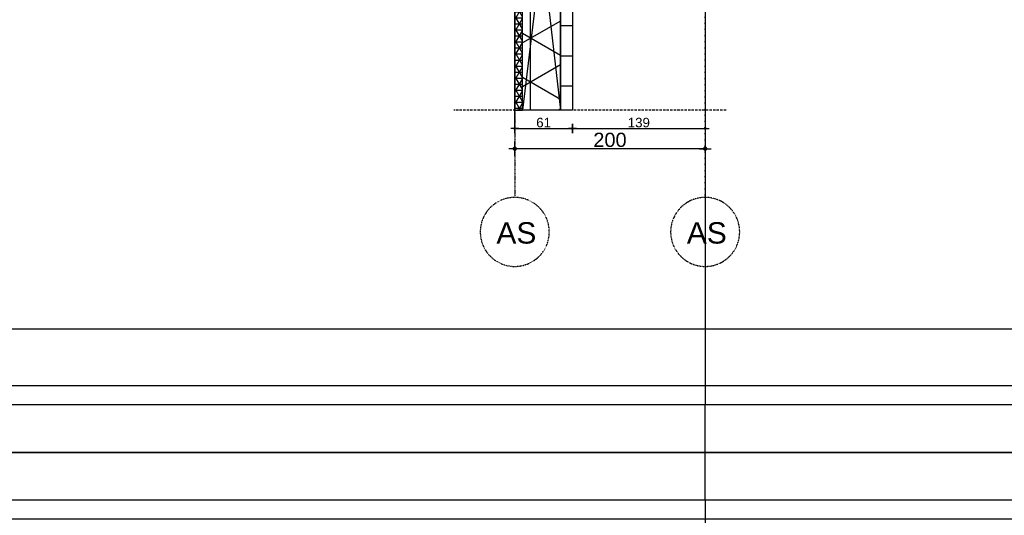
# Model space of a CAD drawing. Header units: metres. Extents: x 135527 to 1530300, y -118103 to -69281.
# Tile 49 of 89: x 155243 to 156277, y -105893 to -105372. Entities that reach past the tile are written whole.
import ezdxf
from ezdxf.enums import TextEntityAlignment as Align

# ---------------------------------------------------------------- set-up
doc = ezdxf.new("R2010")
doc.units = ezdxf.units.M
doc.header["$LTSCALE"] = 0.1
doc.header["$PDMODE"] = 35
for name, pattern in [('DASHDOT2', [12.7, 6.35, -3.175, 0, -3.175]), ('HIDDEN', [0.375, 0.25, -0.125]), ('HIDDEN2', [4.7625, 3.175, -1.5875])]:
    doc.linetypes.add(name, pattern=pattern)
doc.layers.get('DEFPOINTS').update_dxf_attribs({"color": 6})
for name, color, linetype in [('_01-STRAMIENEN', 8, 'DASHDOT2'), ('_01_Afbreeklijnen', 2, 'HIDDEN'), ('_02-SECTION', 2, 'Continuous'), ('_02-section-thick', 3, 'Continuous'), ('_03-PROJECTION', 1, 'Continuous'), ('_04-plafond', 252, 'HIDDEN2'), ('_06dimentions5', 7, 'Continuous'), ('_09-HATCH', 7, 'Continuous'), ('_11-BLOCKS', 7, 'Continuous')]:
    doc.layers.add(name, color=color, linetype=linetype)
doc.layers.add('_01Hulplijnen', color=6, linetype='Continuous', plot=False)
doc.styles.add('NIO 1_100 klein', font='arial.ttf', dxfattribs={"height": 200})
doc.styles.add('NIOstandard', font='arial.ttf')
doc.dimstyles.new('NIO-5-GROOT', dxfattribs={"dimtxt": 15, "dimasz": 1.5, "dimexe": 2, "dimexo": 5, "dimgap": 1.5, "dimtad": 1, "dimdec": 0, "dimzin": 0, "dimdsep": 46, "dimtxsty": 'NIOstandard', "dimblk1": 'MAATSTR', "dimblk2": 'MAATSTR', "dimsah": 1, "dimcen": 0, "dimdle": 1.5, "dimse1": 1, "dimse2": 1, "dimclrd": 7, "dimclre": 256, "dimclrt": 256, "dimazin": 0, "dimtfac": 1, "dimtdec": 0, "dimtofl": 0, "dimtmove": 1, "dimatfit": 2, "dimldrblk": 'MAATSTR', "dimfxl": 1, "dimtvp": 1, "dimtolj": 1, "dimtzin": 0, "dimarcsym": 0})
doc.dimstyles.new('NIO-5-KLEIN', dxfattribs={"dimtxt": 10, "dimasz": 1, "dimexe": 2, "dimexo": 5, "dimgap": 1, "dimtad": 1, "dimdec": 0, "dimzin": 0, "dimdsep": 46, "dimtxsty": 'NIOstandard', "dimblk1": 'MAATSTR', "dimblk2": 'MAATSTR', "dimsah": 1, "dimcen": 0, "dimdle": 1.5, "dimse1": 1, "dimse2": 1, "dimclrd": 7, "dimclre": 256, "dimclrt": 256, "dimazin": 0, "dimtfac": 1, "dimtdec": 0, "dimtofl": 0, "dimtmove": 1, "dimatfit": 2, "dimldrblk": 'MAATSTR', "dimfxl": 1, "dimtvp": 1, "dimtolj": 1, "dimtzin": 0, "dimarcsym": 0})

# ---------------------------------------------------------------- blocks, each defined once
blk = doc.blocks.new('MAATSTR')
at = {"linetype": 'Continuous'}
for p, q in [((-4.17, 0), (4.17, 0)), ((0, 5), (0, -5))]:
    blk.add_line(p, q, dxfattribs=at)
at = {"linetype": 'Continuous', "const_width": 1.5}
blk.add_lwpolyline([(-0.75, 0, 1), (0.75, 0, 1)], format="xyb", close=True, dxfattribs=at)
blk = doc.blocks.new('*D118')
at = {"layer": '_06dimentions5', "color": 7, "lineweight": -2, "transparency": 16777216}
blk.add_line((155961.3, -105507.7), (155764.3, -105507.7), dxfattribs=at)
at = {"layer": 'DEFPOINTS', "color": 0, "transparency": 16777216}
for p in [(155762.8, -105387.6), (155962.8, -105387.6), (155762.8, -105507.7)]:
    blk.add_point(p, dxfattribs=at)
at = {"layer": '_06dimentions5', "color": 7, "lineweight": -2, "transparency": 16777216, "xscale": 1.5, "yscale": 1.5, "zscale": 1.5, "rotation": 180}
blk.add_blockref('MAATSTR', (155762.8, -105507.7), dxfattribs=at)
at = {"layer": '_06dimentions5', "color": 7, "lineweight": -2, "transparency": 16777216, "xscale": 1.5, "yscale": 1.5, "zscale": 1.5}
blk.add_blockref('MAATSTR', (155962.8, -105507.7), dxfattribs=at)
at = {"layer": '_06dimentions5', "transparency": 16777216, "insert": (155862.8, -105498.5), "char_height": 15, "attachment_point": 5, "style": 'NIOstandard'}
blk.add_mtext('\\A1;200', dxfattribs=at)
blk = doc.blocks.new('as')
at = {"layer": '_01-STRAMIENEN', "ltscale": 0.4}
blk.add_circle((0, 1209), 1209, dxfattribs=at)
at = {"layer": '_01-STRAMIENEN', "ltscale": 0.4, "style": 'NIOstandard'}
blk.add_attdef('R01', text='', height=750, dxfattribs=at).set_placement((0, 801), align=Align.CENTER)
blk = doc.blocks.new('detailkader')
at = {"layer": 'DEFPOINTS'}
for p, q in [((1067.7, 1426.6), (1067.7, 1476.6)), ((1067.7, 1426.6), (1067.7, 41.6)), ((1067.7, -8.4), (1067.7, 41.6))]:
    blk.add_line(p, q, dxfattribs=at)
for points in [[(17.7, 1476.6), (2117.7, 1476.6), (2117.7, -8.4), (17.7, -8.4)], [(92.7, 1426.6), (2067.7, 1426.6), (2067.7, 41.6), (92.7, 41.6)], [(112.7, 1406.6), (2047.7, 1406.6), (2047.7, 61.6), (112.7, 61.6)], [(92.7, 121.6), (2067.7, 121.6), (2067.7, 41.6), (92.7, 41.6)]]:
    blk.add_lwpolyline(points, close=True, dxfattribs=at)
at = {"layer": 'DEFPOINTS', "style": 'NIO 1_100 klein'}
blk.add_attdef('DETAILNUMMER', (110.9, 150.7), '', height=50, dxfattribs=at)
blk = doc.blocks.new('*U121')
at = {"layer": '_09-HATCH', "ltscale": 10}
h = blk.add_hatch(dxfattribs=at)
h.set_pattern_fill('NET3', color=256, scale=12.6, style=0)
h.set_pattern_definition([(0, (-39379.794, 0), (0, 40.005), []), (60, (-39379.794, 0), (-34.645346, 20.0025), []), (120, (-39379.794, 0), (-34.645346, -20.0025), [])])
h.paths.add_polyline_path([(-16786.4, 0), (-16454.4, 0), (-16454.4, 40), (-16786.4, 40)])
at = {"layer": '_02-SECTION', "color": 1}
blk.add_lwpolyline([(-16786.4, 0), (-16454.4, 0), (-16454.4, 40), (-16786.4, 40)], close=True, dxfattribs=at)
blk = doc.blocks.new('*D202')
at = {"layer": 'DEFPOINTS', "color": 0, "linetype": 'DASHDOT2', "ltscale": 0.01, "transparency": 16777216}
for p in [(2, 12.5), (15, 12.5), (15, 0)]:
    blk.add_point(p, dxfattribs=at)
at = {"layer": '_01Hulplijnen', "linetype": 'DASHDOT2', "ltscale": 0.01, "transparency": 16777216, "insert": (-12.7, 16.5), "char_height": 10, "attachment_point": 5, "rotation": 90, "style": 'NIOstandard'}
blk.add_mtext('\\A1;13', dxfattribs=at)
blk = doc.blocks.new('_None')
blk = doc.blocks.new('*D126')
at = {"layer": '_06dimentions5', "color": 7, "lineweight": -2, "transparency": 16777216}
blk.add_line((155763.8, -105486.4), (155822.3, -105486.4), dxfattribs=at)
at = {"layer": 'DEFPOINTS', "color": 0, "transparency": 16777216}
for p in [(155762.8, -105467.2), (155823.3, -105467.2), (155823.3, -105486.4)]:
    blk.add_point(p, dxfattribs=at)
at = {"layer": '_06dimentions5', "color": 7, "lineweight": -2, "transparency": 16777216, "rotation": 180}
blk.add_blockref('MAATSTR', (155762.8, -105486.4), dxfattribs=at)
at = {"layer": '_06dimentions5', "color": 7, "lineweight": -2, "transparency": 16777216}
blk.add_blockref('MAATSTR', (155823.3, -105486.4), dxfattribs=at)
at = {"layer": '_06dimentions5', "transparency": 16777216, "insert": (155793.1, -105480.3), "char_height": 10, "attachment_point": 5, "style": 'NIOstandard'}
blk.add_mtext('\\A1;61', dxfattribs=at)
blk = doc.blocks.new('*D127')
at = {"layer": '_06dimentions5', "color": 7, "lineweight": -2, "transparency": 16777216}
blk.add_line((155824.3, -105486.4), (155961.8, -105486.4), dxfattribs=at)
at = {"layer": 'DEFPOINTS', "color": 0, "transparency": 16777216}
for p in [(155823.3, -105467.2), (155962.8, -105467.2), (155962.8, -105486.4)]:
    blk.add_point(p, dxfattribs=at)
at = {"layer": '_06dimentions5', "color": 7, "lineweight": -2, "transparency": 16777216, "rotation": 180}
blk.add_blockref('MAATSTR', (155823.3, -105486.4), dxfattribs=at)
at = {"layer": '_06dimentions5', "color": 7, "lineweight": -2, "transparency": 16777216}
blk.add_blockref('MAATSTR', (155962.8, -105486.4), dxfattribs=at)
at = {"layer": '_06dimentions5', "transparency": 16777216, "insert": (155893.1, -105480.3), "char_height": 10, "attachment_point": 5, "style": 'NIOstandard'}
blk.add_mtext('\\A1;139', dxfattribs=at)
blk = doc.blocks.new('*U201')
at = {"layer": '_09-HATCH'}
h = blk.add_hatch(dxfattribs=at)
h.set_pattern_fill('LINE', color=256, scale=10, angle=90, style=0)
h.set_pattern_definition([(90, (-254.367, -5.5), (-31.75, 2e-15), [])])
h.paths.add_polyline_path([(15, 0), (405.3, 0), (405.3, 12.5), (15, 12.5)])
at = {"layer": '_02-SECTION', "color": 1}
blk.add_lwpolyline([(15, 0), (405.3, 0), (405.3, 12.5), (15, 12.5)], close=True, dxfattribs=at)
at = {"layer": '_01Hulplijnen', "linetype": 'DASHDOT2', "ltscale": 0.01}
dim = blk.add_linear_dim(base=(2.0155828, 12.5), p1=(15.0025931, 0), p2=(15.0025931, 12.5), angle=90, dimstyle='NIO-5-KLEIN', override={"dimblk1": 'None', "dimblk2": 'None', "dimsd1": 1, "dimsd2": 1}, dxfattribs=at)
dim.commit()
dim.dimension.update_dxf_attribs({"geometry": '*D202', "text_midpoint": (-12.7026982, 9.8327422)})

msp = doc.modelspace()

# ---------------------------------------------------------------- hatches: boundary and pattern name
at = {"layer": '_03-PROJECTION'}
h = msp.add_hatch(dxfattribs=at)
h.set_pattern_fill('NET3', color=256, scale=2)
h.set_pattern_definition([(0, (2100, -23.5), (0, 6.35), []), (60, (2100, -23.5), (-5.49926131, 3.175), []), (120, (2100, -23.5), (-5.49926131, -3.175), [])])
edge = h.paths.add_edge_path()
edge.add_line((155762.8, -105085.1), (155762.8, -105467.2))
edge.add_line((155762.8, -105467.2), (155770.8, -105467.2))
edge.add_line((155770.8, -105467.2), (155770.9, -105085.1))
edge.add_line((155770.9, -105085.1), (155823.4, -105074.2))
edge.add_line((155823.4, -105074.2), (155823.4, -105065.8))
edge.add_line((155823.4, -105065.8), (155767.8, -105076.7))
edge.add_arc((155767.8, -105081.7), 5, 90, 180)
edge.add_line((155762.8, -105081.7), (155762.8, -105085.1))

# ---------------------------------------------------------------- linework, layer by layer
at = {"layer": '_01-STRAMIENEN'}
msp.add_line((155762.8, -104474.4), (155762.8, -105558.1), dxfattribs=at)
at = {"layer": '_01-STRAMIENEN', "ltscale": 5}
msp.add_line((155962.8, -104474.4), (155962.8, -105558.1), dxfattribs=at)
at = {"layer": '_01_Afbreeklijnen', "ltscale": 100}
msp.add_line((155984.8, -105467.2), (155698.8, -105467.2), dxfattribs=at)
at = {"layer": '_02-section-thick'}
msp.add_lwpolyline([(155762.8, -105085.1), (155762.8, -105467.2), (155770.8, -105467.2), (155770.9, -105085.1), (155823.4, -105074.2), (155823.4, -105065.8), (155767.8, -105076.7, 0.414214), (155762.8, -105081.7)], format="xyb", close=True, dxfattribs=at)
at = {"layer": '_03-PROJECTION'}
for points in [[(155810.8, -105135.1), (155770.8, -105467.2)], [(155772.8, -105135.1), (155810.8, -105467.2)]]:
    msp.add_lwpolyline(points, dxfattribs=at)
at = {"layer": 'DEFPOINTS'}
msp.add_line((155762.8, -105483.9), (155762.8, -104737), dxfattribs=at)

# ---------------------------------------------------------------- block references
at = {"layer": '_04-plafond', "ltscale": 100, "xscale": -1, "rotation": 90}
msp.add_blockref('*U121', (155810.8, -121921.6), dxfattribs=at)
at = {"layer": '_11-BLOCKS', "xscale": -1, "rotation": 270}
msp.add_blockref('*U201', (155810.8, -105482.2), dxfattribs=at)
at = {"layer": '_11-BLOCKS'}
ref = msp.add_blockref('as', (155762.8, -105631.5), dxfattribs=dict(at, xscale=-0.03000000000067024, yscale=0.03000000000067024, zscale=0.03000000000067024, rotation=359.9999419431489))
ref.add_attrib('R01', 'AS', dxfattribs={"ltscale": 0.4, "height": 22.5, "rotation": 359.9999, "style": 'NIOstandard'}).set_placement((155764.5, -105607.5), align=Align.CENTER)
ref = msp.add_blockref('as', (155962.8, -105631.5), dxfattribs=dict(at, xscale=-0.03000000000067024, yscale=0.03000000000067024, zscale=0.03000000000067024, rotation=359.9999419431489))
ref.add_attrib('R01', 'AS', dxfattribs={"ltscale": 0.4, "height": 22.5, "rotation": 359.9999, "style": 'NIOstandard'}).set_placement((155964.5, -105607.5), align=Align.CENTER)
at = {"layer": 'DEFPOINTS'}
for p in [(154895.1, -105818.6), (154895.1, -107303.6)]:
    msp.add_blockref('detailkader', p, dxfattribs=at)

# ---------------------------------------------------------------- dimensions: what is measured, and where the dimension line sits
at = {"layer": '_06dimentions5'}
dim = msp.add_linear_dim(base=(155762.8, -105507.7), p1=(155962.8, -105387.6), p2=(155762.8, -105387.6), angle=180, dimstyle='NIO-5-GROOT', dxfattribs=at)
dim.commit()
dim.dimension.update_dxf_attribs({"geometry": '*D118', "text_midpoint": (155862.8, -105498.5)})
for base, p1, p2, picture, middle in [((155823.3394, -105486.3835), (155762.8387, -105467.2149), (155823.3394, -105467.2149), '*D126', (155793.089, -105480.2778)), ((155962.8391, -105486.3835), (155823.3394, -105467.2149), (155962.8391, -105467.2149), '*D127', (155893.0892, -105480.2744))]:
    dim = msp.add_linear_dim(base=base, p1=p1, p2=p2, dimstyle='NIO-5-KLEIN', dxfattribs=at)
    dim.commit()
    dim.dimension.update_dxf_attribs({"geometry": picture, "text_midpoint": middle})

doc.saveas('drawing.dxf')
